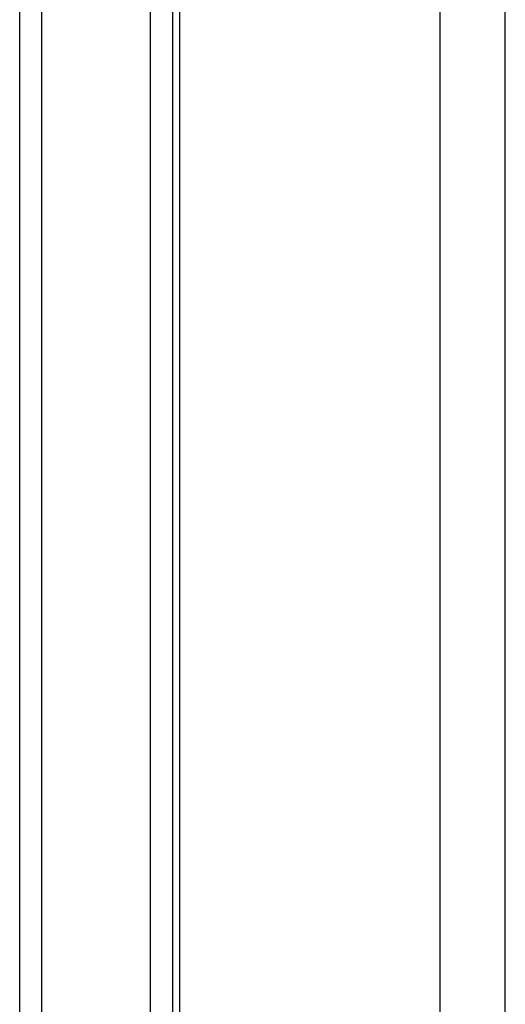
# Model space of a CAD drawing. Header units: inches. Extents: x 6 to 216, y 11 to 118.
# Tile 139 of 212: x 48.41 to 49.6, y 51.64 to 54.06. Entities that reach past the tile are written whole.
import ezdxf

# ---------------------------------------------------------------- set-up
doc = ezdxf.new("R2010")
doc.units = ezdxf.units.IN
doc.header["$MEASUREMENT"] = 0
doc.layers.add('Visible Edges(ANSI)', color=7, linetype='Continuous', lineweight=25)
doc.layers.add('Visible Tangent Edges(ANSI)', color=7, linetype='Continuous', lineweight=25)

msp = doc.modelspace()

# ---------------------------------------------------------------- linework, layer by layer
at = {"layer": 'Visible Edges(ANSI)'}
for p, q in [((48.8036, 20.1367), (48.8036, 79.6177)), ((49.6036, 20.1367), (49.6036, 79.6177)), ((48.4106, 50.2598), (48.4106, 75.1467)), ((48.7856, 74.817), (48.7856, 50.589))]:
    msp.add_line(p, q, dxfattribs=at)
at = {"layer": 'Visible Tangent Edges(ANSI)'}
for p, q in [((49.4426, 79.6177), (49.4426, 20.1367)), ((48.4644, 75.1458), (48.4644, 50.2607)), ((48.7317, 50.2616), (48.7317, 75.1449))]:
    msp.add_line(p, q, dxfattribs=at)

doc.saveas('drawing.dxf')
